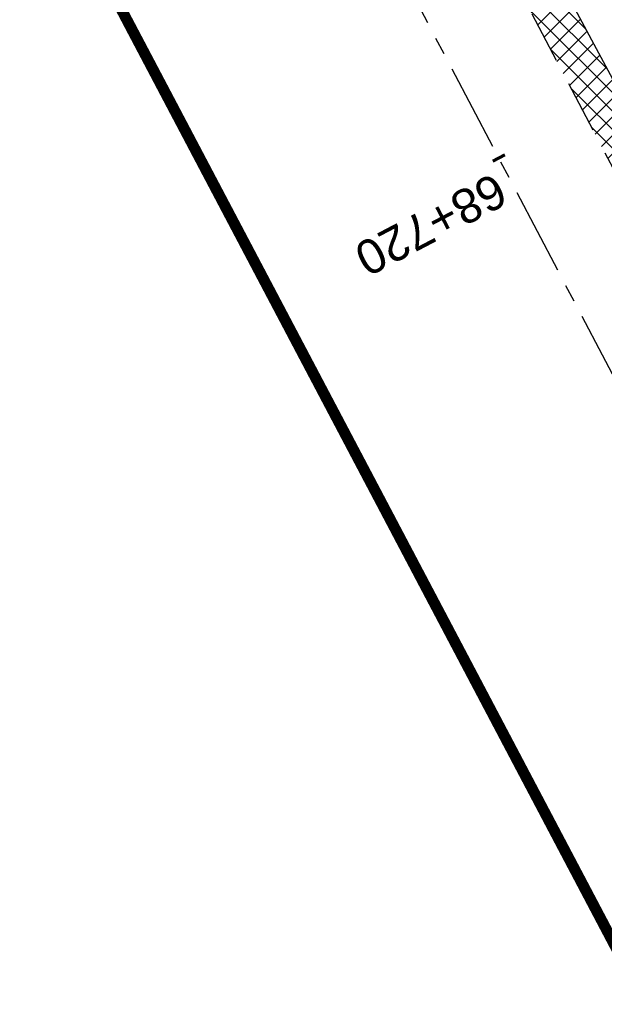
# Model space of a CAD drawing. Header units: metres. Extents: x 7529682 to 7533751, y 5721195 to 5727842.
# Tile 84 of 179: x 7530734 to 7530755, y 5725786 to 5725822. Entities that reach past the tile are written whole.
import ezdxf

# ---------------------------------------------------------------- set-up
doc = ezdxf.new("R2010")
doc.units = ezdxf.units.M
for name, pattern in [('817-dzialki-09-05-04$0$HIDDEN', [0.375, 0.25, -0.125]), ('ACAD_ISO05W100', [33, 24, -3, 0, -3, 0, -3]), ('CENTER', [50.800000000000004, 31.75, -6.35, 6.35, -6.35]), ('HIDDEN', [9.524999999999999, 6.35, -3.175])]:
    doc.linetypes.add(name, pattern=pattern)
for name, color, linetype in [('C-DROGI-SYTUACJA-ETYKIETY', 7, 'Continuous'), ('D-hatch-pobocza', 131, 'Continuous'), ('D-pobocza', 60, 'Continuous'), ('D-skarpa', 2, 'Continuous')]:
    doc.layers.add(name, color=color, linetype=linetype)
for name, color, linetype, lineweight in [('D-krawędzie', 3, 'Continuous', 30), ('D-oś', 10, 'CENTER', 30), ('D-pas-drogowy', 7, 'ACAD_ISO05W100', 50)]:
    doc.layers.add(name, color=color, linetype=linetype, lineweight=lineweight)
doc.layers.add('D-LR-etap-III', color=7, linetype='817-dzialki-09-05-04$0$HIDDEN', lineweight=50, true_color=0x00008f)
doc.styles.get("Standard").update_dxf_attribs({"font": 'arial.ttf'})

# ---------------------------------------------------------------- blocks, each defined once
blk = doc.blocks.new('AeccTickLine')
at = {"color": 0, "linetype": 'ByBlock', "lineweight": -2}
blk.add_line((0, 1), (-3.673819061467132e-16, -1), dxfattribs=at)

msp = doc.modelspace()

# ---------------------------------------------------------------- hatches: boundary and pattern name
at = {"layer": 'D-hatch-pobocza'}
h = msp.add_hatch(dxfattribs=at)
h.set_pattern_fill('ANSI37', color=256, scale=0.15, style=0)
h.set_pattern_definition([(45, (0, 0), (-0.3367596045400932, 0.3367596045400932), []), (135, (0, 0), (-0.3367596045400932, -0.3367596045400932), [])])
h.paths.add_polyline_path([(7530720.98, 5725884.44), (7530708.37, 5725908.34), (7530695.8, 5725932.28), (7530687.36, 5725949.02), (7530675.509999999, 5725970.87), (7530663.29, 5725994.02), (7530649.63, 5726020.19), (7530635.9, 5726046.17), (7530600.685173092, 5726114.059213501), (7530599.742800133, 5726113.514541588), (7530641.555222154, 5726032.007915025), (7530660.960861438, 5725995.070069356), (7530689.128213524, 5725941.540167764), (7530707.335918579, 5725907.031820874), (7530725.255781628, 5725873.092686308), (7530743.969545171, 5725837.653904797), (7530770.526708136, 5725787.119408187), (7530787.864146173, 5725754.266918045), (7530809.812893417, 5725712.701971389), (7530812.027706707, 5725712.540894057), (7530798.84, 5725737.15), (7530787.349999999, 5725758.8), (7530776.05, 5725780.2), (7530760.429999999, 5725809.79), (7530749.219999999, 5725830.63), (7530733.519999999, 5725861.06)])

# ---------------------------------------------------------------- linework, layer by layer
at = {"layer": 'D-krawędzie', "linetype": 'HIDDEN', "ltscale": 0.3, "flags": 128}
msp.add_lwpolyline([(7530572.009999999, 5726166.06), (7530620.380949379, 5726072.761487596), (7530641.555222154, 5726032.007915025), (7530660.960861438, 5725995.070069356), (7530689.128213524, 5725941.540167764), (7530707.335918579, 5725907.031820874), (7530725.255781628, 5725873.092686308), (7530743.969545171, 5725837.653904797), (7530770.526708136, 5725787.119408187), (7530787.864146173, 5725754.266918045), (7530809.897571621, 5725712.541613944), (7530824.739035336, 5725684.389287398), (7530840.856259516, 5725653.693092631), (7530860.675070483, 5725616.154465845), (7530865.283000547, 5725607.394015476), (7530878.050274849, 5725583.079962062), (7530918.171722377, 5725507.178125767), (7530950.162943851, 5725446.305402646), (7530993.419108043, 5725364.264712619), (7531022.766433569, 5725308.719304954), (7531053.80955549, 5725249.872416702), (7531081.165622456, 5725197.874670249), (7531103.902359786, 5725154.540603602), (7531128.123220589, 5725108.448161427), (7531149.3, 5725068.249999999), (7531167.380094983, 5725033.766927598), (7531197.164745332, 5724976.987689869), (7531228.151004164, 5724918.034426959), (7531253.152837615, 5724870.491119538), (7531286.7961686, 5724806.653565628), (7531306.739858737, 5724768.664832), (7531335.094443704, 5724714.652299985), (7531357.3191504, 5724672.438740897), (7531373.644908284, 5724641.454376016), (7531392.161870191, 5724605.998675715), (7531418.480331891, 5724555.852756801), (7531439.726902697, 5724515.582472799), (7531468.399107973, 5724461.077223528), (7531491.782023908, 5724416.527754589), (7531531.990296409, 5724339.832565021), (7531557.226635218, 5724291.658956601), (7531569.851546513, 5724267.577443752), (7531591.375556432, 5724226.547822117), (7531610.003879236, 5724191.103071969), (7531616.882991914, 5724177.998849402), (7531629.984986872, 5724153.025496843), (7531641.006768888, 5724132.021778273), (7531664.906257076, 5724087.616922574), (7531677.64401952, 5724064.785715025), (7531683.112433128, 5724054.988140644), (7531686.752875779, 5724048.180044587), (7531695.447538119, 5724031.696667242), (7531703.748818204, 5724015.917210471), (7531709.214143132, 5724005.513965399), (7531719.388607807, 5723986.14687362), (7531726.295217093, 5723973.000144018), (7531732.740794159, 5723960.735633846), (7531735.13, 5723956.19)], dxfattribs=at)
at = {"layer": 'D-LR-etap-III', "ltscale": 10, "flags": 128}
msp.add_lwpolyline([(7531750.474471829, 5723895.103125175, 0.4, 0.4, 0), (7531750.505, 5723895.13, 0.4, 0.4, 0), (7531682.71, 5724022.92, 0.4, 0.4, 0), (7531619.177023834, 5724147.203692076, 0.4, 0.4, 0), (7531592.308960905, 5724198.48863389, 0.4, 0.4, 0), (7531553.263875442, 5724272.918564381, 0.4, 0.4, 0), (7531504.019999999, 5724366.79, 0.4, 0.4, 0), (7531482.09, 5724407.62, 0.4, 0.4, 0), (7531412.350402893, 5724541.182759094, 0.4, 0.4, 0), (7531388.463669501, 5724586.929768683, 0.4, 0.4, 0), (7531345.12, 5724669.94, 0.4, 0.4, 0), (7531127.66, 5725081.67, 0.4, 0.4, 0), (7531059.253139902, 5725211.040795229, 0.4, 0.4, 0), (7531008.007244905, 5725307.953830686, 0.4, 0.4, 0), (7530964.181635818, 5725390.835555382, 0.4, 0.4, 0), (7530914.557354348, 5725484.683561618, 0.4, 0.4, 0), (7530865.243241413, 5725577.493975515, 0.4, 0.4, 0), (7530840.085257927, 5725624.058651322, 0.4, 0.4, 0), (7530802.559525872, 5725694.924584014, 0.4, 0.4, 0), (7530755.54, 5725787.51, 0.4, 0.4, 0), (7530708.717810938, 5725876.303221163, 0.4, 0.4, 0), (7530695.12, 5725902.09, 0.4, 0.4, 0), (7530642.91397006, 5726001.07839487, 0.4, 0.4, 0), (7530634.934723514, 5726016.146615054, 0.4, 0.4, 0), (7530610.820000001, 5726061.929999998, 0.4, 0.4, 0), (7530610.820000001, 5726061.929999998, 0.4, 0.4, 0), (7530607.21, 5726063.51, 0.4, 0.4, 0), (7530597.42, 5726080.68, 0.4, 0.4, 0), (7530591.16, 5726088.44, 0.4, 0.4, 0), (7530581.28, 5726107.21, 0.4, 0.4, 0), (7530571.29, 5726130.56, 0.4, 0.4, 0), (7530549.554994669, 5726171.527317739, 0.4, 0.4, 0), (7530531.014309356, 5726206.473807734, 0.4, 0.4, 0), (7530516.461208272, 5726236.016618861, 0.4, 0.4, 0), (7530500.798929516, 5726266.141265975, 0.4, 0.4, 0), (7530491.349999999, 5726283.94, 0.4, 0.4, 0), (7530482.4, 5726303.41, 0.4, 0.4, 0), (7530482.4, 5726303.41, 0.4, 0.4, 0), (7530450.41, 5726357.28, 0.4, 0.4, 0), (7530397.759396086, 5726458.499907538, 0.4, 0.4, 0), (7530334.707815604, 5726583.664702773, 0.4, 0.4, 0), (7530303.939274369, 5726645.167943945, 0.4, 0.4, 0), (7530300.509779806, 5726651.777515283, 0.4, 0.4, 0), (7530289.213532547, 5726671.966724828, 0.4, 0.4, 0), (7530281.54, 5726685.57, 0.4, 0.4, 0), (7530261.37085633, 5726724.163374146, 0.4, 0.4, 0), (7530254.03, 5726738.21, 0.4, 0.4, 0), (7530197.219999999, 5726845.06, 0.4, 0.4, 0), (7530194.71, 5726849.15, 0.4, 0.4, 0), (7530195.92, 5726850.75, 0.4, 0.4, 0), (7530170.546669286, 5726892.961489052, 0.4, 0.4, 0), (7530143.174718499, 5726945.065838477, 0.4, 0.4, 0), (7530105.059999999, 5727018.32, 0.4, 0.4, 0), (7530100.059999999, 5727027.16, 0.4, 0.4, 0), (7530062.318670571, 5727099.625398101, 0.4, 0.4, 0), (7530015.378537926, 5727189.420463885, 0.4, 0.4, 0), (7529983.207960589, 5727250.206596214, 0.4, 0.4, 0), (7529953.284293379, 5727306.74720398, 0.4, 0.4, 0), (7529900.67053443, 5727406.15903814, 0.4, 0.4, 0), (7529890.630239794, 5727425.131178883, 0.4, 0.4, 0), (7529875.155383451, 5727454.426350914, 0.4, 0.4, 0), (7529857.560096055, 5727487.787346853, 0.4, 0.4, 0), (7529835.194401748, 5727530.19312405, 0.4, 0.4, 0), (7529811.740544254, 5727574.662079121, 0.4, 0.4, 0), (7529792.101859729, 5727611.922638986, 0.4, 0.4, 0), (7529768.066117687, 5727657.469613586, 0.4, 0.4, 0), (7529755.210566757, 5727682.131373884, 0.4, 0.4, 0), (7529753.309999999, 5727681.13, 0.4, 0.4, 0), (7529739.21, 5727707.77, 0.4, 0.4, 0), (7529735.394745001, 5727711.251990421, 0.4, 0.4, 0), (7529725.42, 5727730.2, 0.4, 0.4, 0), (7529723.55, 5727729.88, 0.4, 0.4, 0), (7529695.566668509, 5727782.932080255, 0.4, 0.4, 0), (7529717.67971874, 5727794.024357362, 0.4, 0.4, 0), (7529736.274870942, 5727758.647400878, 0.4, 0.4, 0), (7529736.274870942, 5727758.647400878, 0.4, 0.4, 0), (7529744.511003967, 5727750.406106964, 0.4, 0.4, 0), (7529744.511003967, 5727750.406106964, 0.4, 0.4, 0), (7529750.282568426, 5727738.549848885, 0.4, 0.4, 0), (7529777.108510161, 5727687.569424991, 0.4, 0.4, 0), (7529796.51537536, 5727651.329932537, 0.4, 0.4, 0), (7529814.937945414, 5727616.793170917, 0.4, 0.4, 0), (7529839.006722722, 5727572.303976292, 0.4, 0.4, 0), (7529860.617626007, 5727532.509108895, 0.4, 0.4, 0), (7529882.348967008, 5727491.504261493, 0.4, 0.4, 0), (7529904.865139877, 5727449.096370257, 0.4, 0.4, 0), (7529920.747384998, 5727418.884773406, 0.4, 0.4, 0), (7529946.676504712, 5727368.547487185, 0.4, 0.4, 0), (7529972.024701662, 5727320.573310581, 0.4, 0.4, 0), (7529987.740014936, 5727290.153392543, 0.4, 0.4, 0), (7529996.497385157, 5727273.661630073, 0.4, 0.4, 0), (7530017.541471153, 5727234.202689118, 0.4, 0.4, 0), (7530033.053657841, 5727204.864166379, 0.4, 0.4, 0), (7530051.622983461, 5727170.222745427, 0.4, 0.4, 0), (7530069.276612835, 5727137.015751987, 0.4, 0.4, 0), (7530089.385386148, 5727097.533639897, 0.4, 0.4, 0), (7530109.712512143, 5727060.746615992, 0.4, 0.4, 0), (7530136.769722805, 5727011.640131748, 0.4, 0.4, 0), (7530162.446686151, 5726962.743777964, 0.4, 0.4, 0), (7530187.674104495, 5726916.992101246, 0.4, 0.4, 0), (7530207.820739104, 5726879.335323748, 0.4, 0.4, 0), (7530230.625609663, 5726834.518686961, 0.4, 0.4, 0), (7530262.288093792, 5726776.61832811, 0.4, 0.4, 0), (7530277.509672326, 5726760.213143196, 0.4, 0.4, 0), (7530286.036865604, 5726744.106684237, 0.4, 0.4, 0), (7530288.097472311, 5726735.884066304, 0.4, 0.4, 0), (7530290.393870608, 5726725.046963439, 0.4, 0.4, 0), (7530296.17664807, 5726713.582980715, 0.4, 0.4, 0), (7530302.726195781, 5726701.18226779, 0.4, 0.4, 0), (7530325.685047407, 5726657.466383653, 0.4, 0.4, 0), (7530343.243978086, 5726623.648592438, 0.4, 0.4, 0), (7530360.229820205, 5726591.746871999, 0.4, 0.4, 0), (7530383.20855044, 5726548.059469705, 0.4, 0.4, 0), (7530406.017875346, 5726503.605514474, 0.4, 0.4, 0), (7530427.464919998, 5726462.620289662, 0.4, 0.4, 0), (7530447.9278544, 5726424.388014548, 0.4, 0.4, 0), (7530471.126878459, 5726379.920667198, 0.4, 0.4, 0), (7530490.501003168, 5726343.033350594, 0.4, 0.4, 0), (7530509.499458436, 5726306.733076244, 0.4, 0.4, 0), (7530529.890269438, 5726267.244072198, 0.4, 0.4, 0), (7530543.852446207, 5726238.990319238, 0.4, 0.4, 0), (7530554.808897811, 5726218.943990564, 0.4, 0.4, 0), (7530559.027108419, 5726212.223286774, 0.4, 0.4, 0), (7530563.060988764, 5726206.409670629, 0.4, 0.4, 0), (7530566.93354971, 5726200.463543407, 0.4, 0.4, 0), (7530569.771022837, 5726194.901501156, 0.4, 0.4, 0), (7530571.47319415, 5726191.282350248, 0.4, 0.4, 0), (7530572.839142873, 5726188.024533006, 0.4, 0.4, 0), (7530575.295071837, 5726182.034664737, 0.4, 0.4, 0), (7530579.736851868, 5726173.306070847, 0.4, 0.4, 0), (7530583.3, 5726167.41, 0.4, 0.4, 0), (7530593.4, 5726163.33, 0.4, 0.4, 0), (7530598.618375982, 5726155.264489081, 0.4, 0.4, 0), (7530608.258304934, 5726140.497132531, 0.4, 0.4, 0), (7530603.269999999, 5726136.83, 0.4, 0.4, 0), (7530606.53, 5726131.84, 0.4, 0.4, 0), (7530604.239057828, 5726124.21679044, 0.4, 0.4, 0), (7530605.847136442, 5726121.630127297, 0.4, 0.4, 0), (7530608.971611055, 5726116.164124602, 0.4, 0.4, 0), (7530618.114293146, 5726097.791111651, 0.4, 0.4, 0), (7530651.213125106, 5726034.959524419, 0.4, 0.4, 0), (7530670.243741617, 5725998.61095082, 0.4, 0.4, 0), (7530698.075474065, 5725945.952624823, 0.4, 0.4, 0), (7530716.505955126, 5725911.3051464, 0.4, 0.4, 0), (7530735.223454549, 5725875.667401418, 0.4, 0.4, 0), (7530752.504235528, 5725842.154920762, 0.4, 0.4, 0), (7530778.310652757, 5725793.501254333, 0.4, 0.4, 0), (7530797.499961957, 5725756.381811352, 0.4, 0.4, 0), (7530812.518974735, 5725728.28874362, 0.4, 0.4, 0), (7530820.039295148, 5725713.160404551, 0.4, 0.4, 0), (7530822.422446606, 5725710.193574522, 0.4, 0.4, 0), (7530833.154893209, 5725688.800634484, 0.4, 0.4, 0), (7530849.629354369, 5725656.158601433, 0.4, 0.4, 0), (7530867.98290276, 5725621.963939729, 0.4, 0.4, 0), (7530872.629809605, 5725612.88760475, 0.4, 0.4, 0), (7530880.354488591, 5725597.594500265, 0.4, 0.4, 0), (7530883.839446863, 5725593.389159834, 0.4, 0.4, 0), (7530891.782113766, 5725587.763349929, 0.4, 0.4, 0), (7530895.038670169, 5725584.280746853, 0.4, 0.4, 0), (7530897.033644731, 5725580.941110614, 0.4, 0.4, 0), (7530900.951646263, 5725579.945856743, 0.4, 0.4, 0), (7530904.80970798, 5725571.977328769, 0.4, 0.4, 0), (7530903.682362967, 5725568.566434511, 0.4, 0.4, 0), (7530908.900614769, 5725558.844845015, 0.4, 0.4, 0), (7530910.252030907, 5725545.671606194, 0.4, 0.4, 0), (7530912.872986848, 5725538.645543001, 0.4, 0.4, 0), (7530945.278171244, 5725478.464284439, 0.4, 0.4, 0), (7530959.692318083, 5725450.24628822, 0.4, 0.4, 0), (7531002.82670893, 5725368.192370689, 0.4, 0.4, 0), (7531044.703532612, 5725290.314293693, 0.4, 0.4, 0), (7531064.098839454, 5725253.212562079, 0.4, 0.4, 0), (7531083.010253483, 5725216.677517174, 0.4, 0.4, 0), (7531113.013137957, 5725158.465613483, 0.4, 0.4, 0), (7531137.364304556, 5725113.07076138, 0.4, 0.4, 0), (7531150.830830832, 5725086.711759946, 0.4, 0.4, 0), (7531159.745663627, 5725076.640848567, 0.4, 0.4, 0), (7531166.309999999, 5725074.58, 0.4, 0.4, 0), (7531172.29, 5725062.58, 0.4, 0.4, 0), (7531170.589828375, 5725055.605912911, 0.4, 0.4, 0), (7531173.732823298, 5725044.080706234, 0.4, 0.4, 0), (7531215.342008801, 5724964.859648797, 0.4, 0.4, 0), (7531238.054496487, 5724921.684649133, 0.4, 0.4, 0), (7531262.389821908, 5724875.282876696, 0.4, 0.4, 0), (7531295.587160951, 5724811.265731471, 0.4, 0.4, 0), (7531348.487908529, 5724712.362812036, 0.4, 0.4, 0), (7531363.740817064, 5724682.68394264, 0.4, 0.4, 0), (7531366.986905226, 5724675.865317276, 0.4, 0.4, 0), (7531382.541261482, 5724646.110625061, 0.4, 0.4, 0), (7531401.299165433, 5724610.874551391, 0.4, 0.4, 0), (7531428.964837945, 5724558.862274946, 0.4, 0.4, 0), (7531449.111202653, 5724520.397801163, 0.4, 0.4, 0), (7531477.292992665, 5724465.831467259, 0.4, 0.4, 0), (7531500.996290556, 5724421.112506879, 0.4, 0.4, 0), (7531512.121834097, 5724400.549045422, 0.4, 0.4, 0), (7531513.78163794, 5724396.757451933, 0.4, 0.4, 0), (7531526.32, 5724379.39, 0.4, 0.4, 0), (7531566.783642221, 5724302.73628205, 0.4, 0.4, 0), (7531612.277141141, 5724225.610079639, 0.4, 0.4, 0), (7531620.492868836, 5724210.547642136, 0.4, 0.4, 0), (7531631.578040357, 5724196.257865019, 0.4, 0.4, 0), (7531653.484221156, 5724152.433527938, 0.4, 0.4, 0), (7531661.150970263, 5724128.493551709, 0.4, 0.4, 0), (7531673.881448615, 5724101.186377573, 0.4, 0.4, 0), (7531684.690667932, 5724081.184137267, 0.4, 0.4, 0), (7531699.212076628, 5724051.170357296, 0.4, 0.4, 0), (7531704.034088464, 5724040.583605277, 0.4, 0.4, 0), (7531704.034088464, 5724040.583605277, 0.4, 0.4, 0), (7531703.912935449, 5724037.170021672, 0.4, 0.4, 0), (7531736.419851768, 5723969.232086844, 0.4, 0.4, 0), (7531738.285051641, 5723967.699360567, 0.4, 0.4, 0), (7531742.180915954, 5723962.346428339, 0.4, 0.4, 0), (7531744.286141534, 5723958.615526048, 0.4, 0.4, 0), (7531755.393260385, 5723944.192617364, 0.4, 0.4, 0), (7531758.69, 5723936.76, 0.4, 0.4, 0), (7531780.08, 5723929.25, 0.4, 0.4, 0), (7531792.611989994, 5723906.337708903, 0.4, 0.4, 0), (7531792.611989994, 5723906.337708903, 0.4, 0.4, 0), (7531756.962094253, 5723883.055323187, 0.4, 0.4, 0), (7531750.46, 5723895.130000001, 0.4, 0.4, 0), (7531750.46, 5723895.130000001, 0, 0, 0)], format="xyseb", dxfattribs=at)
at = {"layer": 'D-oś', "ltscale": 0.1}
msp.add_lwpolyline([(7530915.075467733, 5725505.546186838), (7530874.953735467, 5725581.448561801), (7530862.185373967, 5725605.764687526), (7530857.578697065, 5725614.522755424), (7530837.759286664, 5725652.062517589), (7530821.64157021, 5725682.759649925), (7530806.802584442, 5725710.90727788), (7530784.768746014, 5725752.633364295), (7530767.429894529, 5725785.48853276), (7530740.872937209, 5725836.022638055), (7530722.160718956, 5725871.458493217), (7530704.240385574, 5725905.398518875), (7530686.031764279, 5725939.908602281), (7530657.86242703, 5725993.442278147), (7530638.453085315, 5726030.387171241), (7530594.845000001, 5726110.895), (7530594.845000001, 5726110.895), (7530594.845000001, 5726110.895), (7530540.21, 5726214.45)], dxfattribs=at)
at = {"layer": 'D-pas-drogowy', "ltscale": 0.2, "flags": 128}
msp.add_lwpolyline([(7531633.018560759, 5724182.834272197, 0.4, 0.4, 0), (7531617.558899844, 5724211.608162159, 0.4, 0.4, 0), (7531566.783642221, 5724302.73628205, 0.4, 0.4, 0), (7531538.419082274, 5724356.469679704, 0.4, 0.4, 0), (7531526.32, 5724379.39, 0.4, 0.4, 0), (7531516.102085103, 5724393.607319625, 0.4, 0.4, 0.001485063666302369), (7531513.78037409, 5724396.837773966, 0.4, 0.4, 0), (7531501.87, 5724413.41, 0.4, 0.4, 0), (7531474.926107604, 5724464.507896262, 0.4, 0.4, 0), (7531446.200436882, 5724518.992313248, 0.4, 0.4, 0), (7531424.962185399, 5724559.262257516, 0.4, 0.4, 0), (7531398.444460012, 5724609.565801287, 0.4, 0.4, 0), (7531379.647455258, 5724645.216004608, 0.4, 0.4, 0), (7531365.23, 5724672.56, 0.4, 0.4, 0), (7531341.305752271, 5724717.915356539, 0.4, 0.4, 0), (7531312.899996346, 5724771.788898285, 0.4, 0.4, 0), (7531292.590923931, 5724810.306502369, 0.4, 0.4, 0), (7531259.391619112, 5724873.271351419, 0.4, 0.4, 0), (7531233.740401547, 5724921.922582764, 0.4, 0.4, 0), (7531203.072738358, 5724980.092044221, 0.4, 0.4, 0), (7531173.471398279, 5725036.225177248, 0.4, 0.4, 0), (7531168.269999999, 5725046.09, 0.4, 0.4, 0), (7531172.29, 5725062.58, 0.4, 0.4, 0), (7531166.309999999, 5725074.58, 0.4, 0.4, 0), (7531150.32, 5725079.6, 0.4, 0.4, 0), (7531141.5, 5725096.43, 0.4, 0.4, 0), (7531109.311735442, 5725157.814415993, 0.4, 0.4, 0), (7531086.641300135, 5725201.047918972, 0.4, 0.4, 0), (7531059.198258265, 5725253.383662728, 0.4, 0.4, 0), (7531028.206828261, 5725312.48946212, 0.4, 0.4, 0), (7530999.104694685, 5725367.990143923, 0.4, 0.4, 0), (7530956.247527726, 5725449.724815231, 0.4, 0.4, 0), (7530924.397774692, 5725510.463768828, 0.4, 0.4, 0), (7530897.509999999, 5725561.74, 0.4, 0.4, 0), (7530894.46, 5725566.14, 0.4, 0.4, 0), (7530892.16, 5725570.49, 0.4, 0.4, 0), (7530869.362688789, 5725613.307018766, 0.4, 0.4, 0), (7530861.693971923, 5725627.704613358, 0.4, 0.4, 0), (7530852.74, 5725644.52, 0.4, 0.4, 0), (7530831.509999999, 5725684.2, 0.4, 0.4, 0), (7530811.13, 5725722.52, 0.4, 0.4, 0), (7530792.3476413, 5725757.940652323, 0.4, 0.4, 0), (7530768.03, 5725803.8, 0.4, 0.4, 0), (7530748.768542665, 5725840.178507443, 0.4, 0.4, 0), (7530727.7, 5725879.97, 0.4, 0.4, 0), (7530712.0981582, 5725909.54523909, 0.4, 0.4, 0), (7530693.644105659, 5725944.645156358, 0.4, 0.4, 0), (7530665.702224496, 5725997.538976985, 0.4, 0.4, 0), (7530641.759999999, 5726042.88, 0.4, 0.4, 0), (7530616.5, 5726091.48, 0.4, 0.4, 0), (7530604.628439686, 5726114.319880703, 0.4, 0.4, -0.007762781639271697), (7530602.5, 5726118.43, 0.4, 0.4, 0), (7530603.992037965, 5726123.394821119, 0.4, 0.4, 0), (7530606.53, 5726131.84, 0.4, 0.4, 0), (7530603.269999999, 5726136.83, 0.4, 0.4, 0), (7530593.775620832, 5726151.368713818, 0.4, 0.4, 0), (7530590.202637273, 5726156.84001263, 0.4, 0.4, 0), (7530583.3, 5726167.41, 0.4, 0.4, 0), (7530580.578343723, 5726170.427567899, 0.4, 0.4, 0), (7530575.849999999, 5726175.67, 0.4, 0.4, 0), (7530569.009999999, 5726186.66, 0.4, 0.4, 0), (7530562.555322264, 5726199.189409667, 0.4, 0.4, 0), (7530555.67, 5726211.39, 0.4, 0.4, 0), (7530548.29, 5726224.23, 0.4, 0.4, 0), (7530540.58, 5726237.71, 0.4, 0.4, 0), (7530532.679999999, 5726252.65, 0.4, 0.4, 0), (7530524.059999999, 5726269.35, 0.4, 0.4, 0), (7530502.82, 5726309.91, 0.4, 0.4, 0), (7530488.83, 5726336.63, 0.4, 0.4, 0), (7530466.03, 5726380.16, 0.4, 0.4, 0), (7530438.469999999, 5726432.77, 0.4, 0.4, 0), (7530424.53, 5726459.09, 0.4, 0.4, 0), (7530401.63, 5726502.97, 0.4, 0.4, 0), (7530383.38, 5726538.06, 0.4, 0.4, 0), (7530353.969999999, 5726593.52, 0.4, 0.4, 0), (7530338.469999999, 5726622.74, 0.4, 0.4, 0), (7530322.009999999, 5726653.88, 0.4, 0.4, 0), (7530297.54, 5726700.33, 0.4, 0.4, 0), (7530287.38, 5726719.6, 0.4, 0.4, 0), (7530285.94993921, 5726722.315508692, 0.4, 0.4, 0), (7530280.259999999, 5726733.12, 0.4, 0.4, 0), (7530266.73, 5726758.74, 0.4, 0.4, 0), (7530260.42, 5726770.47, 0.4, 0.4, 0), (7530253.25, 5726783.82, 0.4, 0.4, 0), (7530244.95, 5726799.33, 0.4, 0.4, 0), (7530239.389999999, 5726808.49, 0.4, 0.4, 0), (7530238.29, 5726807.9, 0.4, 0.4, 0), (7530218.11, 5726850.67, 0.4, 0.4, 0), (7530175.906646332, 5726928.168028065, 0.4, 0.4, 0), (7530096.679999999, 5727076.15, 0.4, 0.4, 0), (7530094.679999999, 5727079.89, 0.4, 0.4, 0), (7530064.59693469, 5727135.522637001, 0.4, 0.4, 0), (7530046.730970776, 5727168.8921561, 0.4, 0.4, 0), (7530025.803045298, 5727208.461374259, 0.4, 0.4, 0), (7530012.846501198, 5727232.979315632, 0.4, 0.4, 0), (7529994.15, 5727268.45, 0.4, 0.4, 0), (7529981.670868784, 5727291.93018666, 0.4, 0.4, 0), (7529949.889999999, 5727351.73, 0.4, 0.4, 0), (7529924.75, 5727399.03, 0.4, 0.4, 0), (7529915.515824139, 5727417.099754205, 0.4, 0.4, 0), (7529885.83, 5727475.19, 0.4, 0.4, 0), (7529862.559999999, 5727519.97, 0.4, 0.4, 0), (7529852.984923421, 5727538.191086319, 0.4, 0.4, 0), (7529836.513084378, 5727569.51130111, 0.4, 0.4, 0), (7529815.36890814, 5727609.140983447, 0.4, 0.4, 0), (7529792.795203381, 5727651.247499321, 0.4, 0.4, 0), (7529774.199114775, 5727685.858348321, 0.4, 0.4, 0), (7529746.966026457, 5727736.059440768, 0.4, 0.4, 0), (7529733.92, 5727757.62, 0.4, 0.4, 0), (7529708.607472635, 5727806.388536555, 0.4, 0.4, 0), (7529688.491967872, 5727796.344621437, 0.4, 0.4, 0), (7529723.55, 5727729.88, 0.4, 0.4, 0), (7529725.42, 5727730.2, 0.4, 0.4, 0), (7529735.38, 5727711.28, 0.4, 0.4, 0), (7529739.21, 5727707.77, 0.4, 0.4, 0), (7529753.309999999, 5727681.13, 0.4, 0.4, 0), (7529755.178396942, 5727682.114424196, 0.4, 0.4, 0), (7529792.101859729, 5727611.922638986, 0.4, 0.4, 0), (7529811.740544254, 5727574.662079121, 0.4, 0.4, 0), (7529835.194401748, 5727530.19312405, 0.4, 0.4, 0), (7529857.560096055, 5727487.787346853, 0.4, 0.4, 0), (7529875.155383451, 5727454.426350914, 0.4, 0.4, 0), (7529890.630239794, 5727425.131178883, 0.4, 0.4, 0), (7529900.67053443, 5727406.15903814, 0.4, 0.4, 0), (7529953.284293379, 5727306.74720398, 0.4, 0.4, 0), (7529983.207960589, 5727250.206596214, 0.4, 0.4, 0), (7530015.378537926, 5727189.420463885, 0.4, 0.4, 0), (7530062.318670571, 5727099.625398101, 0.4, 0.4, 0), (7530100.059999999, 5727027.16, 0.4, 0.4, 0), (7530105.059999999, 5727018.32, 0.4, 0.4, 0), (7530143.174718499, 5726945.065838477, 0.4, 0.4, 0), (7530170.546669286, 5726892.961489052, 0.4, 0.4, 0), (7530195.92, 5726850.75, 0.4, 0.4, 0), (7530194.71, 5726849.15, 0.4, 0.4, 0), (7530197.219999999, 5726845.06, 0.4, 0.4, 0), (7530254.03, 5726738.21, 0.4, 0.4, 0), (7530261.37085633, 5726724.163374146, 0.4, 0.4, 0), (7530281.54, 5726685.57, 0.4, 0.4, 0), (7530289.213532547, 5726671.966724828, 0.4, 0.4, 0), (7530300.509779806, 5726651.777515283, 0.4, 0.4, 0), (7530303.939274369, 5726645.167943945, 0.4, 0.4, 0), (7530334.707815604, 5726583.664702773, 0.4, 0.4, 0), (7530397.759396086, 5726458.499907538, 0.4, 0.4, 0), (7530450.41, 5726357.28, 0.4, 0.4, 0), (7530482.4, 5726303.41, 0.4, 0.4, 0), (7530483.687990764, 5726301.003383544, 0.4, 0.4, 0), (7530491.349999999, 5726283.94, 0.4, 0.4, 0), (7530512.67, 5726243.78, 0.4, 0.4, 0), (7530529.429999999, 5726209.46, 0.4, 0.4, 0), (7530571.29, 5726130.56, 0.4, 0.4, 0), (7530581.28, 5726107.21, 0.4, 0.4, 0), (7530591.16, 5726088.44, 0.4, 0.4, 0), (7530597.42, 5726080.68, 0.4, 0.4, 0), (7530607.21, 5726063.51, 0.4, 0.4, 0), (7530610.820000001, 5726061.929999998, 0.4, 0.4, 0), (7530634.934723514, 5726016.146615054, 0.4, 0.4, 0), (7530642.91397006, 5726001.07839487, 0.4, 0.4, 0), (7530695.12, 5725902.09, 0.4, 0.4, 0), (7530708.717810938, 5725876.303221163, 0.4, 0.4, 0), (7530755.54, 5725787.51, 0.4, 0.4, 0), (7530802.559525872, 5725694.924584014, 0.4, 0.4, 0), (7530840.085257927, 5725624.058651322, 0.4, 0.4, 0), (7530865.243241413, 5725577.493975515, 0.4, 0.4, 0), (7530914.557354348, 5725484.683561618, 0.4, 0.4, 0), (7530964.181635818, 5725390.835555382, 0.4, 0.4, 0), (7531008.007244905, 5725307.953830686, 0.4, 0.4, 0), (7531059.253139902, 5725211.040795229, 0.4, 0.4, 0), (7531127.66, 5725081.67, 0.4, 0.4, 0), (7531345.12, 5724669.94, 0.4, 0.4, 0), (7531388.463669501, 5724586.929768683, 0.4, 0.4, 0), (7531412.350402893, 5724541.182759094, 0.4, 0.4, 0), (7531482.09, 5724407.62, 0.4, 0.4, 0), (7531504.019999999, 5724366.79, 0.4, 0.4, 0), (7531519.374444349, 5724337.520497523, 0.4, 0.4, 0), (7531563.748815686, 5724252.931583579, 0.4, 0.4, 0), (7531602.175111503, 5724179.681224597, 0.4, 0.4, 0), (7531619.177023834, 5724147.203692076, 0.4, 0.4, 0), (7531625.038493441, 5724135.63500206, 0.4, 0.4, 0), (7531656.796442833, 5724073.31633882, 0.4, 0.4, 0), (7531675.12, 5724037.36, 0.4, 0.4, 0), (7531682.71, 5724022.92, 0.4, 0.4, 0), (7531705.565196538, 5723979.810545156, 0.4, 0.4, 0), (7531736.605941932, 5723921.261514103, 0.4, 0.4, 0), (7531750.46, 5723895.130000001, 0.4, 0.4, 0), (7531740.769999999, 5723886.56, 0.4, 0.4, 0), (7531732.86, 5723885, 0.4, 0.4, 0), (7531722.179999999, 5723887.77, 0.4, 0.4, 0), (7531729.87, 5723862.17, 0.4, 0.4, 0), (7531742.92, 5723861.93, 0.4, 0.4, 0), (7531763.71, 5723859.52, 0.4, 0.4, 0), (7531768.42, 5723854.12, 0.4, 0.4, 0), (7531787.42, 5723817.97, 0.4, 0.4, 0), (7531795.57, 5723809.82, 0.4, 0.4, 0), (7531816.346897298, 5723819.850397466, 0.4, 0.4, 0), (7531816.346897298, 5723819.850397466, 0.4, 0.4, 0), (7531805.059999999, 5723843.23, 0.4, 0.4, 0), (7531803.61, 5723886.23, 0.4, 0.4, 0), (7531803.61, 5723886.23, 0.4, 0.4, 0), (7531780.08, 5723929.25, 0.4, 0.4, 0), (7531758.69, 5723936.76, 0.4, 0.4, 0), (7531749.3590272, 5723946.412126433, 0.4, 0.4, 0), (7531742.71, 5723953.29, 0.4, 0.4, 0), (7531735.177368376, 5723967.877529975, 0.4, 0.4, 0), (7531722.37, 5723992.68, 0.4, 0.4, 0), (7531705.041669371, 5724030.885563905, 0.4, 0.4, 0), (7531699.469999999, 5724043.17, 0.4, 0.4, 0), (7531692.69, 5724058.11, 0.4, 0.4, 0), (7531679.672010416, 5724084.016803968, 0.4, 0.4, 0), (7531674.55, 5724094.21, 0.4, 0.4, 0), (7531666.633166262, 5724114.002855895, 0.4, 0.4, 0), (7531649, 5724153.82, 0.4, 0.4, 0), (7531641.49, 5724149.34, 0.4, 0.4, 0), (7531626.04, 5724179.34, 0.4, 0.4, 0), (7531633.03, 5724182.84, 0, 0, 0)], format="xyseb", dxfattribs=at)
at = {"layer": 'D-pobocza'}
msp.add_lwpolyline([(7530798.84, 5725737.15), (7530787.349999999, 5725758.8), (7530776.05, 5725780.2), (7530760.429999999, 5725809.79), (7530749.219999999, 5725830.63), (7530733.519999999, 5725861.06), (7530720.98, 5725884.44), (7530708.37, 5725908.34), (7530695.8, 5725932.28), (7530687.36, 5725949.02), (7530675.509999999, 5725970.87), (7530663.29, 5725994.02), (7530649.63, 5726020.19), (7530635.9, 5726046.17), (7530600.685173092, 5726114.059213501), (7530599.742800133, 5726113.514541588)], dxfattribs=at)
at = {"layer": 'D-skarpa', "linetype": 'Continuous'}
msp.add_lwpolyline([(7530739.985469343, 5725864.544836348, -0.009505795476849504), (7530747.044949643, 5725851.3097454), (7530748.738959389, 5725847.871175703), (7530749.258122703, 5725846.824127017), (7530750.624298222, 5725844.131213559), (7530751.539779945, 5725842.374672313), (7530751.841372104, 5725841.804047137, 0.0002368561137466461), (7530777.322847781, 5725793.792695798), (7530778.557354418, 5725791.351335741), (7530779.540217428, 5725789.300423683), (7530781.844541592, 5725784.863040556)], format="xyb", dxfattribs=at)

# ---------------------------------------------------------------- block references
at = {"layer": 'C-DROGI-SYTUACJA-ETYKIETY', "color": 2, "linetype": 'Continuous', "lineweight": 60, "xscale": 0.2499999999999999, "yscale": 0.2499999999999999, "zscale": 0.2499999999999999, "rotation": 297.723067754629}
msp.add_blockref('AeccTickLine', (7530751.103489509, 5725816.555354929), dxfattribs=at)

# ---------------------------------------------------------------- texts
at = {"layer": 'C-DROGI-SYTUACJA-ETYKIETY', "color": 2}
msp.add_text('68+720', height=1.25, rotation=207.723067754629, dxfattribs=at).set_placement((7530750.945986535, 5725816.048953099))

doc.saveas('drawing.dxf')
